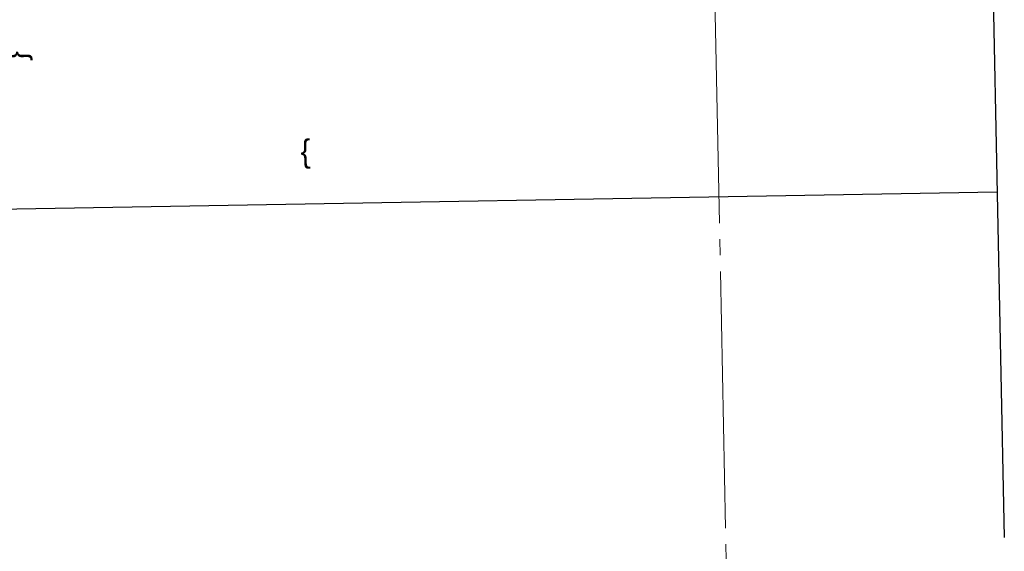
# Model space of a CAD drawing. Extents: x 2399984 to 2508823, y 556481 to 592637.
# Tile 35 of 158: x 2443334 to 2443641, y 558046 to 558212. Entities that reach past the tile are written whole.
import ezdxf
from ezdxf.enums import TextEntityAlignment as Align

# ---------------------------------------------------------------- set-up
doc = ezdxf.new("R2010")
doc.units = 0
doc.header["$MEASUREMENT"] = 0
doc.linetypes.add('cl20', pattern=[100, 5, -5, 80, -5, 5])
doc.layers.add('DV_X_Text', color=7, linetype='Continuous', lineweight=0)
doc.layers.add('RW_X_CL_20', color=6, linetype='cl20', lineweight=0)
doc.layers.add('SC_Scratch1', color=7, linetype='Continuous', lineweight=0, plot=False)
doc.styles.add('Slanted-Normal LS 0.50', font='font31.shx', dxfattribs={"height": 0.14})

msp = doc.modelspace()

# ---------------------------------------------------------------- linework, layer by layer
at = {"layer": 'RW_X_CL_20'}
msp.add_line((2443557.59, 557853.64), (2443544.58, 558512.49), dxfattribs=at)
at = {"layer": 'SC_Scratch1', "color": 4, "lineweight": 30}
for p, q in [((2443631.99, 558461.17), (2443640.54, 558050.7)), ((2443638.3, 558158.23), (2442922.15, 558145.78))]:
    msp.add_line(p, q, dxfattribs=at)

# ---------------------------------------------------------------- texts
at = {"layer": 'DV_X_Text', "style": 'Slanted-Normal LS 0.50'}
for rotation, p in [(91.5249, (2443332.08, 558200.58)), (181.1936, (2443422.78, 558169.4))]:
    msp.add_text('}', height=7, rotation=rotation, dxfattribs=at).set_placement(p, align=Align.MIDDLE_CENTER)

doc.saveas('drawing.dxf')
